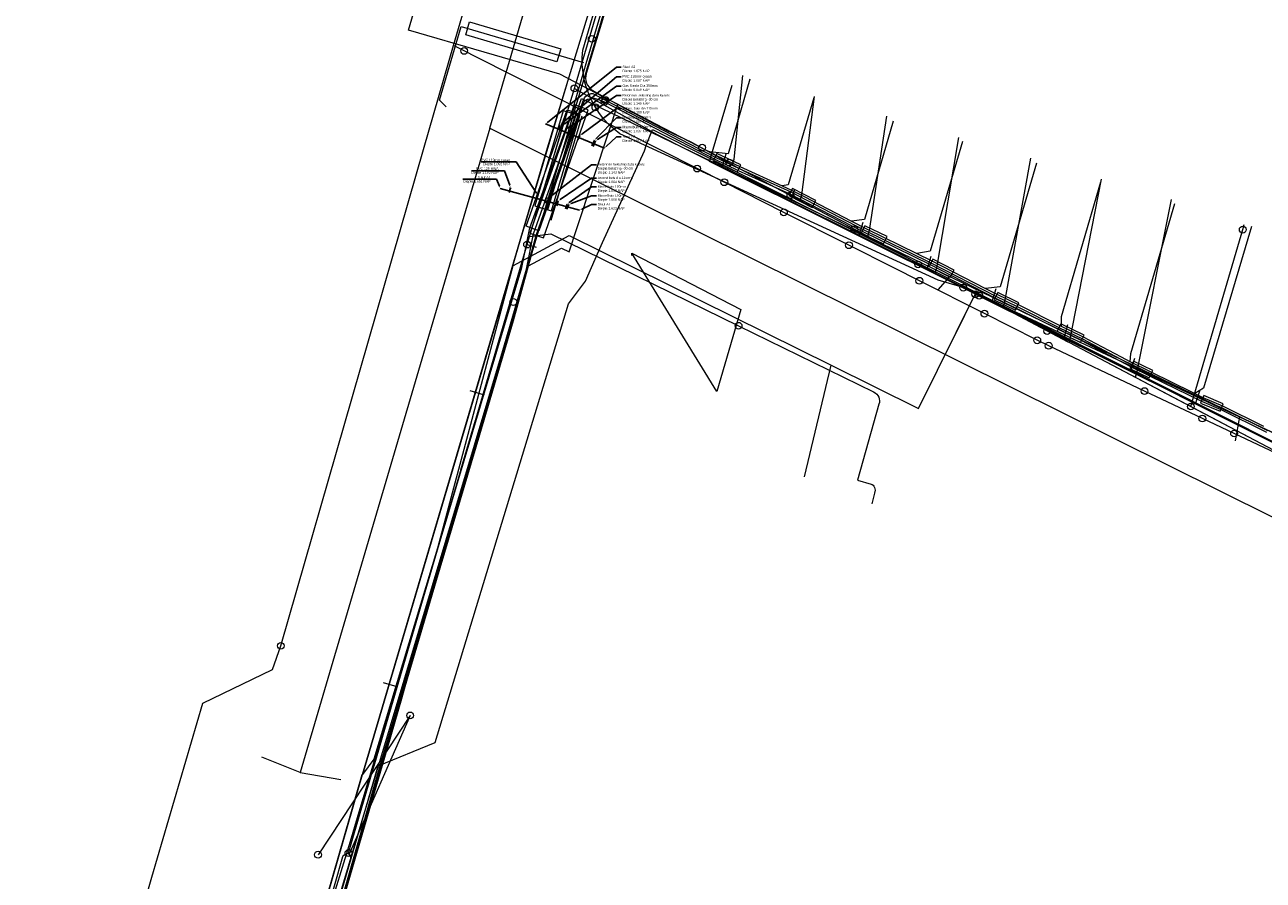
# Model space of a CAD drawing. Header units: metres. Extents: x 136717 to 137105, y 452657 to 453124.
# Tile 3 of 27: x 136790 to 136881, y 452745 to 452808. Entities that reach past the tile are written whole.
import ezdxf
from ezdxf import colors
from ezdxf.entities.mleader import LeaderData, LeaderLine
from ezdxf.math import Vec2, Vec3

# ---------------------------------------------------------------- set-up
doc = ezdxf.new("R2010")
doc.units = ezdxf.units.M
doc.header["$MEASUREMENT"] = 0
doc.linetypes.add('Dash Dot Dot', pattern=[1.25, 0.5, -0.25, 0, -0.25, 0, -0.25])
for name, color, linetype, lineweight in [('DATA_KL1011_DUCT', 7, 'Continuous', 0), ('DATA_KL1011_KABELBED', 7, 'Continuous', 0), ('DATA_KL1011_KAST', 7, 'Continuous', 0), ('DATA_KL1011_MANTELBUIS', 7, 'Continuous', 0), ('DATA_KL1011_TELECOMMUNICATIEKAB', 7, 'Continuous', 0), ('DATA_KL1049_OVERIG', 7, 'Continuous', 0), ('DATA_KL1049_TELECOMMUNICATIEKAB', 7, 'Continuous', 0), ('DATA_KL1051_GTWP', 7, 'Continuous', 0), ('DATA_KL1051_KABELBED', 7, 'Continuous', 0), ('DATA_KL1051_MANTELBUIS', 7, 'Continuous', 0), ('DATA_KL1081_TELECOMMUNICATIEKAB', 7, 'Continuous', 0), ('GAS-LD_KL1081_AFSLUITER', 7, 'Continuous', 0), ('GAS-LD_KL1081_AFTAKZADEL', 7, 'Continuous', 0), ('GAS-LD_KL1081_MANTELBUIS', 7, 'Continuous', 0), ('GAS-LD_KL1081_OLIEGASCHEMIPIJP', 7, 'Continuous', 0), ('GAS-LD_KL1081_TSTUK', 7, 'Continuous', 0), ('LS_KL1081_ELEKTRICITEITSKABEL', 7, 'Continuous', 0), ('LS_KL1081_KBINSTALLATIE', 7, 'Continuous', 0), ('LS_KL1081_KBMEETPUNT', 7, 'Continuous', 0), ('LS_KL1081_MANTELBUIS', 7, 'Continuous', 0), ('LS_KL1081_MOF', 7, 'Continuous', 0), ('MS_KL1081_MANTELBUIS', 7, 'Continuous', 0), ('MS_KL1081_MOF', 7, 'Continuous', 0), ('OVERIG_GM0344_MANTELBUIS', 7, 'Continuous', 0), ('OVERIG_GM0344_OVERIG', 7, 'Continuous', 0), ('RIOOL-VV_GM0344_RIOOLLEIDING', 7, 'Continuous', 0), ('WATER_KL1048_AFSLUITER', 7, 'Continuous', 0), ('WATER_KL1048_EXTRADETAILINFO', 7, 'Continuous', 0), ('WATER_KL1048_PUNTVANLEVERING', 7, 'Continuous', 0), ('WATER_KL1048_WATERLEIDING', 7, 'Continuous', 0)]:
    doc.layers.add(name, color=color, linetype=linetype, lineweight=lineweight)
doc.layers.add('pntelev', color=2, linetype='Continuous')
doc.layers.add('pntno', color=3, linetype='Continuous')

# ---------------------------------------------------------------- blocks, each defined once
blk = doc.blocks.new('LI_21O060533_1')
at = {"layer": 'DATA_KL1011_DUCT', "color": 3, "linetype": 'Continuous', "flags": 128}
blk.add_lwpolyline([(136716.953, 452743.915), (136779.849, 452725.468), (136789.692, 452723.359), (136805.318, 452718.87), (136814.267, 452750), (136828.758, 452799.037), (136836.721, 452825.194), (136860.47, 452906.345), (136866.958, 452928.31), (136871.139, 452942.169), (136873.211, 452949.821), (136876.106, 452959.221), (136882.455, 452971.504), (136881.08, 452973.912), (136889.495, 453000), (136895.847, 453019.104), (136900.245, 453028.811), (136934.725, 453018.98), (136932.788, 453012.158), (136936.289, 453011.127)], dxfattribs=at)
at = {"layer": 'DATA_KL1011_KABELBED', "color": 3, "linetype": 'Continuous', "flags": 128}
for points in [[(136826.269, 452790.603), (136828.758, 452799.037), (136836.721, 452825.194)], [(136840.747, 452798.286), (136842.406, 452803.898)], [(136860.312, 452788.526), (136840.747, 452798.286)], [(136826.269, 452790.603), (136830.429, 452792.842), (136849.692, 452783.294)], [(136826.269, 452790.603), (136815.203, 452753.167)], [(136826.269, 452790.603), (136820.721, 452769.816), (136816.034, 452754.291), (136815.203, 452753.167)], [(136849.692, 452783.294), (136856.123, 452780.107), (136860.304, 452788.509)], [(136860.304, 452788.509), (136860.312, 452788.526)], [(136870.633, 452783.378), (136860.312, 452788.526)], [(136847.744, 452775.061), (136849.692, 452783.294)], [(136875.708, 452780.847), (136870.633, 452783.378)], [(136880.838, 452778.288), (136875.708, 452780.847)], [(136886.1, 452775.663), (136880.838, 452778.288)], [(136805.318, 452718.87), (136815.203, 452753.167)]]:
    blk.add_lwpolyline(points, dxfattribs=at)
at = {"layer": 'DATA_KL1011_KAST', "color": 3, "linetype": 'Continuous'}
blk.add_circle((136860.304, 452788.509), 0.25, dxfattribs=at)
at = {"layer": 'DATA_KL1011_MANTELBUIS', "color": 3, "linetype": 'Continuous', "flags": 128}
for points in [[(136826.81, 452792.435), (136830.274, 452804.018)], [(136856.419, 452780.701), (136859.528, 452786.949)], [(136808.278, 452729.141), (136815.175, 452753.162)]]:
    blk.add_lwpolyline(points, dxfattribs=at)
at = {"layer": 'DATA_KL1011_TELECOMMUNICATIEKAB', "color": 3, "linetype": 'Continuous', "flags": 128}
for points in [[(136717.025, 452744.161), (136751.614, 452734.141), (136751.499, 452733.745), (136751.426, 452733.49), (136754.674, 452732.542), (136783.186, 452724.192), (136805.012, 452717.804), (136805.318, 452718.87), (136815.203, 452753.167), (136826.269, 452790.603), (136828.758, 452799.037), (136836.721, 452825.194), (136839.632, 452835.131), (136841.214, 452840.533), (136843.086, 452846.924), (136843.342, 452847.798), (136844.461, 452847.47), (136847.86, 452846.475), (136848.014, 452846.992)], [(136826.269, 452790.603), (136828.758, 452799.037), (136836.721, 452825.194)], [(136860.304, 452788.509), (136860.312, 452788.526), (136840.747, 452798.286), (136842.406, 452803.898)], [(136860.304, 452788.509), (136860.312, 452788.526), (136840.747, 452798.286), (136842.406, 452803.898)], [(136860.304, 452788.509), (136860.312, 452788.526), (136840.747, 452798.286), (136842.406, 452803.898)], [(136860.304, 452788.509), (136860.312, 452788.526), (136840.747, 452798.286), (136842.406, 452803.898)], [(136860.304, 452788.509), (136860.312, 452788.526), (136840.747, 452798.286), (136842.406, 452803.898)], [(136860.304, 452788.509), (136860.312, 452788.526), (136840.747, 452798.286), (136842.406, 452803.898)], [(136860.304, 452788.509), (136860.312, 452788.526), (136840.747, 452798.286), (136842.406, 452803.898)], [(136860.304, 452788.509), (136860.312, 452788.526), (136840.747, 452798.286), (136842.406, 452803.898)], [(136905.179, 452798.875), (136893.843, 452802.203), (136893.005, 452799.332), (136892.468, 452797.489), (136891.717, 452794.916), (136891.152, 452792.979), (136891.08, 452792.731), (136890.646, 452791.245), (136886.1, 452775.663), (136880.838, 452778.288), (136875.708, 452780.847), (136870.633, 452783.378), (136860.312, 452788.526), (136860.304, 452788.509)], [(136860.304, 452788.509), (136860.312, 452788.526), (136870.633, 452783.378), (136875.708, 452780.847), (136880.838, 452778.288), (136886.1, 452775.663), (136890.646, 452791.245), (136891.08, 452792.731), (136891.152, 452792.979), (136891.717, 452794.916), (136892.468, 452797.489), (136893.005, 452799.332), (136892.256, 452799.552), (136888.112, 452800.77), (136887.972, 452800.29)], [(136717.025, 452744.161), (136751.614, 452734.141), (136751.499, 452733.745), (136751.426, 452733.49), (136754.674, 452732.542), (136783.186, 452724.192), (136805.012, 452717.804), (136805.318, 452718.87), (136815.203, 452753.167), (136826.269, 452790.603), (136830.429, 452792.842), (136849.692, 452783.294), (136856.123, 452780.107), (136860.304, 452788.509), (136860.312, 452788.526), (136870.633, 452783.378), (136875.708, 452780.847), (136880.838, 452778.288), (136886.1, 452775.663), (136890.646, 452791.245), (136891.08, 452792.731), (136891.152, 452792.979), (136890.068, 452793.295)], [(136890.068, 452793.295), (136891.152, 452792.979), (136891.08, 452792.731), (136890.646, 452791.245), (136886.1, 452775.663), (136880.838, 452778.288), (136875.708, 452780.847), (136870.633, 452783.378), (136860.312, 452788.526), (136860.304, 452788.509)], [(136826.269, 452790.603), (136815.203, 452753.167)], [(136847.744, 452775.061), (136849.692, 452783.294), (136856.123, 452780.107), (136860.304, 452788.509)], [(136860.304, 452788.509), (136860.312, 452788.526), (136870.633, 452783.378), (136875.708, 452780.847), (136880.838, 452778.288), (136886.1, 452775.663), (136910.213, 452763.598), (136910.892, 452763.258), (136915.879, 452760.757), (136920.873, 452758.253), (136923.096, 452757.138), (136923.545, 452758.032)], [(136805.318, 452718.87), (136815.203, 452753.167)]]:
    blk.add_lwpolyline(points, dxfattribs=at)
at = {"layer": 'DATA_KL1049_OVERIG', "color": 3, "linetype": 'Continuous'}
for centre in [(136840.2, 452799.3), (136842.2, 452798.2), (136846.7, 452795.8), (136851.4, 452793.3), (136879.987, 452793.266), (136856.1, 452790.7), (136860.6, 452788.4), (136865.6, 452785.8), (136876.167, 452780.246)]:
    blk.add_circle(centre, 0.25, dxfattribs=at)
at = {"layer": 'DATA_KL1049_TELECOMMUNICATIEKAB', "color": 3, "linetype": 'Continuous', "flags": 128}
for points in [[(136833.994, 452802.473), (136829.736, 452804.717), (136818.598, 452807.96), (136827.538, 452838.378), (136831.942, 452853.362), (136835.788, 452866.451)], [(136842.432, 452798.026), (136842.558, 452798.453), (136843.201, 452804.622)], [(136809.849, 452730.503), (136816.202, 452752.716), (136816.618, 452754.128), (136827.419, 452790.591), (136829.854, 452791.907), (136830.416, 452791.628), (136830.977, 452793.341), (136833.356, 452800.548), (136833.994, 452802.473), (136837.563, 452800.591), (136839.431, 452799.711), (136842.432, 452798.026), (136852.391, 452792.777), (136854.602, 452791.618), (136857.341, 452790.056), (136859.845, 452788.769), (136862.356, 452787.527), (136867.125, 452785.009), (136867.244, 452784.949), (136882.234, 452777.048)], [(136720.284, 452755.291), (136739.625, 452749.62), (136798.139, 452732.483), (136798.468, 452733.716), (136800.221, 452733.201), (136808.205, 452730.945), (136809.849, 452730.503), (136816.202, 452752.716), (136816.618, 452754.128), (136827.419, 452790.591), (136829.854, 452791.907), (136830.416, 452791.628), (136830.977, 452793.341), (136833.356, 452800.548), (136833.994, 452802.473)], [(136833.994, 452802.473), (136837.563, 452800.591), (136839.431, 452799.711), (136842.432, 452798.026), (136852.391, 452792.777), (136854.602, 452791.618), (136857.341, 452790.056), (136859.845, 452788.769), (136860.62, 452788.386)], [(136847.411, 452795.402), (136847.537, 452795.83), (136848.472, 452803.07)], [(136852.391, 452792.777), (136852.517, 452793.205), (136853.797, 452801.617)], [(136717.161, 452744.626), (136737.74, 452738.72), (136792.09, 452722.62), (136805.84, 452718.23), (136806.02, 452719.22), (136809.08, 452728.8), (136816.36, 452753.79), (136820.55, 452755.52), (136830.38, 452787.81), (136831.61, 452789.46), (136832.78, 452792.1), (136832.86, 452792.31), (136835.95, 452799.06), (136836.12, 452799.52), (136836.56, 452800.64), (136895.04, 452771.21), (136895.14, 452771.17), (136939.76, 452748.75), (136954.98, 452741.18), (136956.59, 452740.85), (136959.48, 452740.86), (136961.36, 452745.64)], [(136857.341, 452790.056), (136857.495, 452790.581), (136859.089, 452800.053)], [(136862.356, 452787.527), (136862.478, 452787.955), (136864.391, 452798.523)], [(136867.244, 452784.949), (136869.591, 452796.986)], [(136872.091, 452782.393), (136872.217, 452782.822), (136874.751, 452795.489)], [(136876.167, 452780.246), (136879.987, 452793.266), (136880.099, 452793.648)], [(136860.62, 452788.386), (136862.356, 452787.527)], [(136862.356, 452787.527), (136867.244, 452784.949), (136876.167, 452780.246)], [(136876.167, 452780.246), (136882.234, 452777.048), (136882.69, 452776.814), (136884.467, 452775.963), (136894.714, 452771.089), (136901.647, 452769.142), (136903.19, 452768.714)]]:
    blk.add_lwpolyline(points, dxfattribs=at)
at = {"layer": 'DATA_KL1051_GTWP', "color": 3, "linetype": 'Continuous'}
for centre in [(136832.348, 452802.271), (136832.348, 452802.271), (136859.424, 452788.993), (136859.424, 452788.993)]:
    blk.add_circle(centre, 0.25, dxfattribs=at)
at = {"layer": 'DATA_KL1051_KABELBED', "color": 3, "linetype": 'Continuous', "flags": 128}
for points in [[(136832.348, 452802.271), (136832.082, 452802.751), (136831.857, 452803.252), (136831.673, 452803.769), (136831.533, 452804.3), (136831.437, 452804.841), (136831.386, 452805.387), (136831.38, 452805.936), (136831.419, 452806.484), (136844.039, 452849.555)], [(136859.424, 452788.993), (136857.584, 452789.556), (136834.158, 452800.321), (136833.736, 452800.65), (136833.341, 452801.012), (136832.977, 452801.405), (136832.645, 452801.825), (136832.348, 452802.271)], [(136882.489, 452778.177), (136859.424, 452788.993)]]:
    blk.add_lwpolyline(points, dxfattribs=at)
at = {"layer": 'DATA_KL1051_MANTELBUIS', "color": 3, "linetype": 'Continuous', "flags": 128}
blk.add_lwpolyline([(136831.354, 452801.616), (136829.065, 452793.949)], dxfattribs=at)
at = {"layer": 'DATA_KL1081_TELECOMMUNICATIEKAB', "color": 3, "linetype": 'Continuous', "flags": 128}
blk.add_lwpolyline([(136833.782, 452811.989), (136809.986, 452732.449), (136809.765, 452731.679), (136809.688, 452731.275), (136809.675, 452730.864), (136809.726, 452730.455), (136809.841, 452730.059), (136810.016, 452729.687), (136810.259, 452729.332), (136810.556, 452729.022), (136810.901, 452728.764), (136811.282, 452728.566), (136811.691, 452728.433), (136825.951, 452724.593), (136836.728, 452721.309)], dxfattribs=at)
at = {"layer": 'GAS-LD_KL1081_AFSLUITER', "color": 41, "linetype": 'Continuous'}
blk.add_circle((136842.882, 452786.189), 0.25, dxfattribs=at)
at = {"layer": 'GAS-LD_KL1081_AFTAKZADEL', "color": 41, "linetype": 'Continuous'}
blk.add_circle((136827.321, 452792.165), 0.25, dxfattribs=at)
at = {"layer": 'GAS-LD_KL1081_MANTELBUIS', "color": 41, "linetype": 'Continuous', "flags": 128}
for points in [[(136827.668, 452793.33), (136830.457, 452802.516)], [(136825.213, 452784.984), (136826.509, 452789.398)], [(136822.453, 452775.58), (136823.523, 452779.227)], [(136819.158, 452764.353), (136820.284, 452768.191)], [(136816.06, 452753.798), (136817.074, 452757.253)]]:
    blk.add_lwpolyline(points, dxfattribs=at)
at = {"layer": 'GAS-LD_KL1081_OLIEGASCHEMIPIJP', "color": 41, "linetype": 'Continuous', "flags": 128}
for points in [[(136830.806, 452803.665), (136839.263, 452832.339)], [(136827.321, 452792.165), (136827.494, 452792.756), (136830.806, 452803.665)], [(136830.806, 452803.665), (136836.883, 452800.26), (136839.078, 452799.166), (136841.669, 452797.875), (136846.725, 452795.354), (136851.753, 452792.848), (136856.772, 452790.347), (136861.545, 452787.966), (136866.836, 452785.309), (136871.747, 452782.841), (136876.515, 452780.445), (136881.661, 452777.859), (136885.641, 452775.927)], [(136841.669, 452797.875), (136841.973, 452798.841)], [(136846.725, 452795.354), (136847.024, 452796.254)], [(136851.753, 452792.848), (136852.043, 452793.821)], [(136827.494, 452792.756), (136829.073, 452792.958), (136842.882, 452786.189)], [(136814.37, 452748.041), (136827.321, 452792.165)], [(136827.321, 452792.165), (136827.993, 452791.967)], [(136856.772, 452790.347), (136857.061, 452791.32)], [(136861.545, 452787.966), (136861.833, 452788.94)], [(136842.882, 452786.189), (136852.825, 452781.315), (136852.944, 452781.244), (136853.048, 452781.154), (136853.134, 452781.048), (136853.199, 452780.93), (136853.241, 452780.803), (136853.257, 452780.673), (136853.248, 452780.543), (136853.214, 452780.418), (136851.637, 452774.828)], [(136866.836, 452785.309), (136867.124, 452786.284)], [(136871.747, 452782.841), (136872.04, 452783.813)], [(136876.515, 452780.445), (136876.838, 452781.402)], [(136851.637, 452774.828), (136852.631, 452774.533), (136852.711, 452774.5), (136852.783, 452774.446), (136852.842, 452774.374), (136852.886, 452774.286), (136852.925, 452774.079), (136852.893, 452773.857), (136852.688, 452773.084)], [(136814.173, 452747.369), (136814.37, 452748.041)], [(136812.54, 452742.804), (136813.771, 452747.117), (136813.847, 452747.224), (136813.948, 452747.281), (136814.173, 452747.369)], [(136813.112, 452742.625), (136814.208, 452746.459), (136814.359, 452746.946), (136814.359, 452747.022), (136814.328, 452747.154), (136814.23, 452747.302), (136814.173, 452747.369)]]:
    blk.add_lwpolyline(points, dxfattribs=at)
at = {"layer": 'GAS-LD_KL1081_TSTUK', "color": 41, "linetype": 'Continuous'}
for centre in [(136830.806, 452803.665), (136814.173, 452747.369)]:
    blk.add_circle(centre, 0.25, dxfattribs=at)
at = {"layer": 'LS_KL1081_ELEKTRICITEITSKABEL', "color": 14, "linetype": 'Continuous', "flags": 128}
for points in [[(136835.234, 452816.487), (136831.673, 452804.764), (136831.633, 452804.587), (136831.623, 452804.407), (136831.644, 452804.227), (136831.695, 452804.053), (136831.775, 452803.89), (136831.881, 452803.744), (136832.01, 452803.617), (136832.159, 452803.514), (136833.152, 452802.934), (136840.443, 452799.149), (136840.763, 452798.983), (136841.221, 452798.745), (136842.283, 452798.236), (136842.984, 452797.901), (136846.1, 452796.483), (136846.786, 452796.171), (136847.716, 452795.692), (136851.184, 452793.895), (136852.303, 452793.321), (136855.993, 452791.509), (136857.049, 452790.987), (136861.052, 452788.932), (136861.261, 452788.825), (136861.889, 452788.503), (136863.451, 452787.751), (136866.625, 452786.152), (136867.181, 452785.885), (136868.251, 452785.371), (136871.038, 452783.891), (136871.674, 452783.553), (136876.258, 452781.307), (136876.464, 452781.206), (136877.06, 452780.912), (136878.489, 452780.306), (136881.516, 452778.794)], [(136843.714, 452804.352), (136842.125, 452798.842), (136840.772, 452799.001), (136840.763, 452798.983)], [(136838.146, 452720.455), (136837.423, 452720.81), (136836.668, 452721.092), (136820.336, 452725.875), (136819.128, 452726.228), (136809.483, 452729.051), (136815.451, 452750), (136820.598, 452767.473), (136826.278, 452786.587), (136827.98, 452792.845), (136831.456, 452802.735), (136831.491, 452802.852), (136831.546, 452802.96), (136831.62, 452803.057), (136831.71, 452803.139), (136831.814, 452803.204), (136831.927, 452803.249), (136832.046, 452803.274), (136832.168, 452803.276), (136833.083, 452802.801)], [(136838.161, 452720.504), (136837.443, 452720.856), (136836.683, 452721.14), (136809.544, 452729.085), (136815.503, 452750), (136820.646, 452767.459), (136823.835, 452778.191), (136826.324, 452786.565), (136828.028, 452792.83), (136831.533, 452802.732), (136831.757, 452802.858), (136832.005, 452802.927), (136832.262, 452802.934), (136832.513, 452802.879), (136833.014, 452802.668)], [(136833.014, 452802.668), (136841.087, 452798.476), (136842.857, 452797.629), (136846.655, 452795.901), (136851.979, 452793.145), (136856.977, 452790.688), (136861.755, 452788.234), (136863.319, 452787.482), (136866.394, 452785.929), (136868.115, 452785.103), (136871.739, 452783.179), (136873.176, 452782.49), (136876.947, 452780.633), (136878.382, 452780.025), (136881.743, 452778.345)], [(136833.083, 452802.801), (136841.154, 452798.61), (136842.921, 452797.765), (136846.721, 452796.036), (136852.046, 452793.279), (136857.044, 452790.822), (136861.822, 452788.369), (136863.385, 452787.617), (136866.461, 452786.064), (136868.183, 452785.237), (136871.806, 452783.313), (136873.241, 452782.625), (136877.003, 452780.772), (136878.436, 452780.176), (136881.814, 452778.478)], [(136848.418, 452802.975), (136846.538, 452796.556), (136846.1, 452796.483)], [(136854.26, 452801.259), (136852.153, 452794.004), (136851.184, 452793.895)], [(136859.367, 452799.757), (136856.982, 452791.681), (136855.993, 452791.509)], [(136864.821, 452798.153), (136862.132, 452789.056), (136861.052, 452788.932)], [(136869.521, 452796.771), (136866.62, 452786.847), (136866.625, 452786.152)], [(136874.977, 452795.161), (136871.735, 452784.115), (136871.674, 452783.553)], [(136880.628, 452793.49), (136877.101, 452781.597), (136876.464, 452781.206)], [(136818.719, 452757.505), (136811.938, 452747.25)], [(136818.719, 452757.505), (136814.23, 452747.302)]]:
    blk.add_lwpolyline(points, dxfattribs=at)
at = {"layer": 'LS_KL1081_KBINSTALLATIE', "color": 14, "linetype": 'Continuous'}
blk.add_circle((136811.938, 452747.25), 0.25, dxfattribs=at)
at = {"layer": 'LS_KL1081_KBMEETPUNT', "color": 14, "linetype": 'Continuous'}
blk.add_circle((136818.719, 452757.505), 0.25, dxfattribs=at)
at = {"layer": 'LS_KL1081_MANTELBUIS', "color": 14, "linetype": 'Continuous', "flags": 128}
for points in [[(136830.836, 452802.444), (136827.533, 452793.006), (136828.523, 452792.654), (136831.826, 452802.092), (136830.836, 452802.444)], [(136827.894, 452795.007), (136828.852, 452794.721), (136830.941, 452801.735), (136829.983, 452802.021), (136827.894, 452795.007)], [(136830.255, 452801.941), (136828.157, 452794.929), (136829.115, 452794.643), (136831.213, 452801.655), (136830.255, 452801.941)], [(136843.05, 452798.036), (136841.283, 452798.881), (136841.025, 452798.339), (136842.792, 452797.494), (136843.05, 452798.036)], [(136846.583, 452795.769), (136848.303, 452794.882), (136848.579, 452795.416), (136846.859, 452796.303), (136846.583, 452795.769)], [(136851.915, 452793.009), (136853.546, 452792.217), (136853.808, 452792.757), (136852.177, 452793.549), (136851.915, 452793.009)], [(136858.742, 452790.288), (136857.181, 452791.089), (136856.907, 452790.555), (136858.468, 452789.754), (136858.742, 452790.288)], [(136863.515, 452787.887), (136861.952, 452788.639), (136861.692, 452788.099), (136863.255, 452787.347), (136863.515, 452787.887)], [(136868.313, 452785.507), (136866.588, 452786.336), (136866.328, 452785.796), (136868.053, 452784.967), (136868.313, 452785.507)], [(136873.371, 452782.896), (136871.936, 452783.584), (136871.676, 452783.042), (136873.111, 452782.354), (136873.371, 452782.896)], [(136878.551, 452780.453), (136877.118, 452781.049), (136876.888, 452780.495), (136878.321, 452779.899), (136878.551, 452780.453)]]:
    blk.add_lwpolyline(points, dxfattribs=at)
at = {"layer": 'LS_KL1081_MOF', "color": 14, "linetype": 'Continuous'}
for centre in [(136833.014, 452802.668), (136833.083, 452802.801)]:
    blk.add_circle(centre, 0.25, dxfattribs=at)
at = {"layer": 'MS_KL1081_MANTELBUIS', "color": 12, "linetype": 'Continuous', "flags": 128}
for points in [[(136830.836, 452802.444), (136827.533, 452793.006), (136828.523, 452792.654), (136831.826, 452802.092), (136830.836, 452802.444)], [(136827.894, 452795.007), (136828.852, 452794.721), (136830.941, 452801.735), (136829.983, 452802.021), (136827.894, 452795.007)], [(136830.255, 452801.941), (136828.157, 452794.929), (136829.115, 452794.643), (136831.213, 452801.655), (136830.255, 452801.941)]]:
    blk.add_lwpolyline(points, dxfattribs=at)
at = {"layer": 'MS_KL1081_MOF', "color": 12, "linetype": 'Continuous'}
for centre in [(136832.08, 452807.308), (136826.308, 452787.933)]:
    blk.add_circle(centre, 0.25, dxfattribs=at)
at = {"layer": 'OVERIG_GM0344_MANTELBUIS', "color": 111, "linetype": 'Continuous', "flags": 128}
for points in [[(136822.811, 452807.607), (136823.095, 452808.566), (136829.797, 452806.581), (136829.513, 452805.622), (136822.811, 452807.607)], [(136828.185, 452793.177), (136827.242, 452793.51), (136830.27, 452802.093), (136831.213, 452801.76), (136828.185, 452793.177)]]:
    blk.add_lwpolyline(points, dxfattribs=at)
at = {"layer": 'OVERIG_GM0344_OVERIG', "color": 111, "linetype": 'Continuous', "flags": 128}
for points in [[(136819.328, 452724.501), (136819.215, 452724.118), (136814.803, 452725.417), (136815.31, 452727.139), (136809.945, 452728.719), (136808.991, 452729), (136810.56, 452734.454), (136812.644, 452742.741), (136814.316, 452748.252), (136814.84, 452750), (136826.945, 452790.472), (136827.531, 452793.394), (136830.629, 452801.966), (136831.674, 452805.501), (136834.473, 452815.002), (136838.367, 452828.215)], [(136821.366, 452802.312), (136820.873, 452802.807), (136822.47, 452808.229), (136831.472, 452805.568)], [(136819.164, 452724.549), (136819.113, 452724.376), (136815.136, 452725.547), (136815.713, 452727.432), (136811.746, 452728.623), (136809.614, 452729.543), (136811.06, 452734.52), (136813.592, 452743.24), (136817.061, 452755.184), (136818.1, 452758.762), (136818.307, 452759.467), (136822.546, 452774.064), (136827.279, 452790.366), (136827.782, 452792.964), (136831.333, 452802.906), (136885.111, 452776.907), (136887.672, 452775.477), (136894.407, 452772.071), (136958.884, 452739.815), (136959.878, 452739.663), (136959.882, 452739.663)], [(136835.021, 452791.522), (136843.063, 452787.394), (136841.282, 452781.347), (136835.021, 452791.522), (136835.022, 452791.355), (136835.018, 452791.523), (136835.021, 452791.522)], [(136858.419, 452789.811), (136857.577, 452788.854)], [(136823.111, 452781.412), (136824.157, 452781.102)], [(136879.758, 452779.485), (136879.431, 452777.712)], [(136816.721, 452759.932), (136817.728, 452759.64)]]:
    blk.add_lwpolyline(points, dxfattribs=at)
at = {"layer": 'RIOOL-VV_GM0344_RIOOLLEIDING', "color": 211, "linetype": 'Continuous', "flags": 128}
for points in [[(136824.586, 452800.724), (136836.961, 452842.997)], [(136824.586, 452800.724), (136810.629, 452753.297)], [(136824.586, 452800.724), (136859.051, 452783.595)], [(136859.051, 452783.595), (136893.75, 452766.352)], [(136810.629, 452753.297), (136807.797, 452754.422)], [(136810.629, 452753.297), (136813.626, 452752.79)]]:
    blk.add_lwpolyline(points, dxfattribs=at)
at = {"layer": 'WATER_KL1048_AFSLUITER', "color": 5, "linetype": 'Continuous'}
for centre in [(136822.689, 452806.424), (136809.197, 452762.628)]:
    blk.add_circle(centre, 0.25, dxfattribs=at)
at = {"layer": 'WATER_KL1048_EXTRADETAILINFO', "color": 5, "linetype": 'Continuous', "flags": 128}
blk.add_lwpolyline([(136795.702, 452732.059), (136798.717, 452742.199), (136799.713, 452745.608), (136803.454, 452758.404), (136808.594, 452760.893), (136809.197, 452762.628)], dxfattribs=at)
at = {"layer": 'WATER_KL1048_PUNTVANLEVERING', "color": 5, "linetype": 'Continuous'}
for centre in [(136839.838, 452797.761), (136841.834, 452796.753), (136846.22, 452794.537), (136851.009, 452792.118), (136856.191, 452789.501), (136860.98, 452787.082), (136864.864, 452785.12), (136865.707, 452784.721), (136872.756, 452781.38), (136877.015, 452779.362), (136879.351, 452778.255)]:
    blk.add_circle(centre, 0.25, dxfattribs=at)
at = {"layer": 'WATER_KL1048_WATERLEIDING', "color": 5, "linetype": 'Continuous', "flags": 128}
for points in [[(136821.915, 452806.815), (136823.131, 452811.02)], [(136809.197, 452762.628), (136819.751, 452799.333), (136821.915, 452806.815)], [(136822.689, 452806.424), (136821.915, 452806.815)], [(136885.945, 452775.13), (136879.351, 452778.255), (136877.015, 452779.362), (136872.756, 452781.38), (136865.707, 452784.721), (136864.864, 452785.12), (136860.98, 452787.082), (136856.191, 452789.501), (136854.318, 452790.447), (136851.009, 452792.118), (136846.22, 452794.537), (136841.834, 452796.753), (136839.838, 452797.761), (136823.607, 452805.96), (136822.689, 452806.424)], [(136795.702, 452732.059), (136798.717, 452742.199), (136799.713, 452745.608), (136803.454, 452758.404), (136808.594, 452760.893), (136809.197, 452762.628)]]:
    blk.add_lwpolyline(points, dxfattribs=at)

msp = doc.modelspace()

# ---------------------------------------------------------------- linework, layer by layer
at = {"color": 3}
for p, q in [((136833.013, 452799.261, 1.617), (136828.681, 452801.043, 1.675)), ((136831.182, 452794.691, 1.623), (136825.348, 452796.299, 1.651))]:
    msp.add_line(p, q, dxfattribs=at)
at = {"color": 4}
for p, q in [((136829.634, 452800.591, 1.057), (136829.738, 452800.967, 1.048)), ((136827.999, 452795.44, 1.092), (136828.114, 452795.806, 1.1))]:
    msp.add_line(p, q, dxfattribs=at)
at = {"color": 2}
msp.add_line((136829.788, 452800.549, 0.959), (136829.896, 452800.933, 0.953), dxfattribs=at)
at = {"color": 251, "true_color": 0x636466}
for p, q in [((136831.195, 452800.188, 1.1), (136831.056, 452799.869, 1.099)), ((136826.1, 452796.369, 1.192), (136826.002, 452796.008, 1.207)), ((136826.092, 452796.324, 1.191), (136826.062, 452796.204, 1.221)), ((136829.509, 452795.025, 1.064), (136829.606, 452795.381, 1.071))]:
    msp.add_line(p, q, dxfattribs=at)
at = {"color": 146, "true_color": 0x105689}
for p, q in [((136832.278, 452799.85, 1.057), (136832.076, 452799.43, 1.037)), ((136832.189, 452799.395, 1.037), (136832.352, 452799.797, 1.049)), ((136830.278, 452795.151, 1.037), (136830.152, 452794.793, 0.99)), ((136830.252, 452794.77, 1.006), (136830.401, 452795.115, 1.023))]:
    msp.add_line(p, q, dxfattribs=at)
at = {"linetype": 'Dash Dot Dot'}
msp.add_line((136829.017, 452795.539, 1.152), (136828.923, 452795.183, 1.143), dxfattribs=at)
msp.add_polyline3d([(136830.395, 452800.323, 1.169), (136830.116, 452800.432, 1.149), (136830.263, 452800.825, 1.142), (136830.56, 452800.742, 1.158), (136830.397, 452800.329, 1.168)], close=True)
msp.add_polyline3d([(136828.923, 452795.183, 1.143), (136828.625, 452795.262, 1.134), (136828.724, 452795.611, 1.144), (136829.017, 452795.539, 1.152)])

# ---------------------------------------------------------------- block references
at = {"linetype": 'Continuous'}
msp.add_blockref('LI_21O060533_1', (0, 0), dxfattribs=at)

# ---------------------------------------------------------------- texts
at = {"layer": 'pntelev', "color": 9, "true_color": 0xc7c8ca}
msp.add_text('1.191 NAP', height=0.01, dxfattribs=at).set_placement((136826.087, 452796.246, 1.191))
at = {"layer": 'pntno', "color": 9, "true_color": 0xc7c8ca}
msp.add_text('schuifmof 125 HWA', height=0.01, dxfattribs=at).set_placement((136826.087, 452796.262, 1.191))

# ---------------------------------------------------------------- leaders
at = {"linetype": 'Continuous'}
ml = msp.add_multileader_mtext('Standard', dxfattribs=at)
ml.set_content('Sleuf A2 \\PDiepte 1.675 NAP', color=256)
ml.set_leader_properties()
ml.build(insert=Vec2(0, 0))
ml.multileader.update_dxf_attribs({"text_right_attachment_type": 6, "dogleg_length": 0.36, "arrow_head_size": 0.18})
ctx = ml.context
ctx.base_point, ctx.char_height, ctx.arrow_head_size, ctx.landing_gap_size, ctx.plane_origin = Vec3(136834.256, 452805.217, 1.675), 0.18, 0.18, 0.09, Vec3(136828.681, 452801.043, 1.675)
ctx.right_attachment = 6
notes = []
notes.append((ctx, [(0, (1, 1, 0), (136833.896, 452805.217, 1.675), (1, 0), 0.36, [(0, [(136828.681, 452801.043, 1.675)], 0, [])])]))
ctx.mtext.insert, ctx.mtext.flow_direction = Vec3(136834.346, 452805.337, 1.675), 5
ml = msp.add_multileader_mtext('Standard', dxfattribs=at)
ml.set_content('PVC 110mm cyaan\\PDiepte 1.057 NAP', color=256)
ml.set_leader_properties()
ml.build(insert=Vec2(0, 0))
ml.multileader.update_dxf_attribs({"text_right_attachment_type": 6, "dogleg_length": 0.36, "arrow_head_size": 0.18})
ctx = ml.context
ctx.base_point, ctx.char_height, ctx.arrow_head_size, ctx.landing_gap_size, ctx.plane_origin = Vec3(136834.256, 452804.516, 1.048), 0.18, 0.18, 0.09, Vec3(136829.738, 452800.967, 1.048)
ctx.right_attachment = 6
notes.append((ctx, [(0, (1, 1, 0), (136833.896, 452804.516, 1.048), (1, 0), 0.36, [(0, [(136829.738, 452800.967, 1.048)], 0, [])])]))
ctx.mtext.insert, ctx.mtext.flow_direction = Vec3(136834.346, 452804.636, 1.048), 5
ml = msp.add_multileader_mtext('Standard', dxfattribs=at)
ml.set_content('Gas Stedin Dia 350mm\\PDiepte 0.959 NAP', color=256)
ml.set_leader_properties()
ml.build(insert=Vec2(0, 0))
ml.multileader.update_dxf_attribs({"text_right_attachment_type": 6, "dogleg_length": 0.36, "arrow_head_size": 0.18})
ctx = ml.context
ctx.base_point, ctx.char_height, ctx.arrow_head_size, ctx.landing_gap_size, ctx.plane_origin = Vec3(136834.256, 452803.833, 0.953), 0.18, 0.18, 0.09, Vec3(136829.896, 452800.933, 0.953)
ctx.right_attachment = 6
notes.append((ctx, [(0, (1, 1, 0), (136833.896, 452803.833, 0.953), (1, 0), 0.36, [(0, [(136829.896, 452800.933, 0.953)], 0, [])])]))
ctx.mtext.insert, ctx.mtext.flow_direction = Vec3(136834.346, 452803.953, 0.953), 5
ml = msp.add_multileader_mtext('Standard', dxfattribs=at)
ml.set_content('Betonnen bekisting data kabels\\PDiepte bekisting -30 cm \\PDiepte 1.149 NAP', color=256)
ml.set_leader_properties()
ml.build(insert=Vec2(0, 0))
ml.multileader.update_dxf_attribs({"text_right_attachment_type": 6, "dogleg_length": 0.36, "arrow_head_size": 0.18})
ctx = ml.context
ctx.base_point, ctx.char_height, ctx.arrow_head_size, ctx.landing_gap_size, ctx.plane_origin = Vec3(136834.256, 452803.127, 1.15), 0.18, 0.18, 0.09, Vec3(136830.411, 452800.783, 1.15)
ctx.right_attachment = 6
notes.append((ctx, [(0, (1, 1, 0), (136833.896, 452803.127, 1.15), (1, 0), 0.36, [(0, [(136830.189, 452800.628, 1.15)], 0, [])])]))
ctx.mtext.insert, ctx.mtext.flow_direction = Vec3(136834.346, 452803.247, 1.15), 5
ml = msp.add_multileader_mtext('Standard', dxfattribs=at)
ml.set_content('Asbest buis dia 115mm\\PDiepte 1.100 NAP', color=256)
ml.set_leader_properties()
ml.build(insert=Vec2(0, 0))
ml.multileader.update_dxf_attribs({"text_right_attachment_type": 6, "dogleg_length": 0.36, "arrow_head_size": 0.18})
ctx = ml.context
ctx.base_point, ctx.char_height, ctx.arrow_head_size, ctx.landing_gap_size, ctx.plane_origin = Vec3(136834.256, 452802.173, 1.1), 0.18, 0.18, 0.09, Vec3(136831.195, 452800.188, 1.1)
ctx.right_attachment = 6
notes.append((ctx, [(0, (1, 1, 0), (136833.896, 452802.173, 1.1), (1, 0), 0.36, [(0, [(136831.195, 452800.188, 1.1)], 0, [])])]))
ctx.mtext.insert, ctx.mtext.flow_direction = Vec3(136834.346, 452802.293, 1.1), 5
ml = msp.add_multileader_mtext('Standard', dxfattribs=at)
ml.set_content('Mantelbuis 100mm \\PDiepte 1.057 NAP', color=256)
ml.set_leader_properties()
ml.build(insert=Vec2(0, 0))
ml.multileader.update_dxf_attribs({"text_right_attachment_type": 6, "dogleg_length": 0.36, "arrow_head_size": 0.18})
ctx = ml.context
ctx.base_point, ctx.char_height, ctx.arrow_head_size, ctx.landing_gap_size, ctx.plane_origin = Vec3(136834.256, 452801.498, 1.057), 0.18, 0.18, 0.09, Vec3(136832.278, 452799.85, 1.057)
ctx.right_attachment = 6
notes.append((ctx, [(0, (1, 1, 0), (136833.896, 452801.498, 1.057), (1, 0), 0.36, [(0, [(136832.278, 452799.85, 1.057)], 0, [])])]))
ctx.mtext.insert, ctx.mtext.flow_direction = Vec3(136834.346, 452801.618, 1.057), 5
ml = msp.add_multileader_mtext('Standard', dxfattribs=at)
ml.set_content('Mantelbuis 100mm\\PDiepte 1.037 NAP', color=256)
ml.set_leader_properties()
ml.build(insert=Vec2(0, 0))
ml.multileader.update_dxf_attribs({"text_right_attachment_type": 6, "dogleg_length": 0.36, "arrow_head_size": 0.18})
ctx = ml.context
ctx.base_point, ctx.char_height, ctx.arrow_head_size, ctx.landing_gap_size, ctx.plane_origin = Vec3(136834.256, 452800.79, 1.049), 0.18, 0.18, 0.09, Vec3(136832.352, 452799.797, 1.049)
ctx.right_attachment = 6
notes.append((ctx, [(0, (1, 1, 0), (136833.896, 452800.79, 1.049), (1, 0), 0.36, [(0, [(136832.352, 452799.797, 1.049)], 0, [])])]))
ctx.mtext.insert, ctx.mtext.flow_direction = Vec3(136834.346, 452800.91, 1.049), 5
ml = msp.add_multileader_mtext('Standard', dxfattribs=at)
ml.set_content('Sleuf A2\\PDiepte 1.617 NAP', color=256)
ml.set_leader_properties()
ml.build(insert=Vec2(0, 0))
ml.multileader.update_dxf_attribs({"text_right_attachment_type": 6, "dogleg_length": 0.36, "arrow_head_size": 0.18})
ctx = ml.context
ctx.base_point, ctx.char_height, ctx.arrow_head_size, ctx.landing_gap_size, ctx.plane_origin = Vec3(136834.256, 452800.084, 1.617), 0.18, 0.18, 0.09, Vec3(136833.013, 452799.261, 1.617)
ctx.right_attachment = 6
notes.append((ctx, [(0, (1, 1, 0), (136833.896, 452800.084, 1.617), (1, 0), 0.36, [(0, [(136833.013, 452799.261, 1.617)], 0, [])])]))
ctx.mtext.insert, ctx.mtext.flow_direction = Vec3(136834.346, 452800.204, 1.617), 5
ml = msp.add_multileader_mtext('Standard', dxfattribs=at)
ml.set_content('PVC 110mm cyaan\\PDiepte 1.092 NAP', color=256)
ml.set_leader_properties()
ml.build(insert=Vec2(0, 0))
ml.multileader.update_dxf_attribs({"text_right_attachment_type": 6, "dogleg_length": 0.36, "arrow_head_size": 0.18})
ctx = ml.context
ctx.base_point, ctx.char_height, ctx.arrow_head_size, ctx.landing_gap_size, ctx.plane_origin = Vec3(136823.434, 452798.367, 1.1), 0.18, 0.18, 0.09, Vec3(136828.114, 452795.806, 1.1)
ctx.right_attachment, ctx.text_align_type = 6, 2
notes.append((ctx, [(0, (1, 1, 0), (136826.524, 452798.247, 1.1), (-1, 0), 0.36, [(0, [(136828.114, 452795.806, 1.1)], 0, [])])]))
ctx.mtext.insert, ctx.mtext.alignment, ctx.mtext.flow_direction = Vec3(136826.074, 452798.487, 1.1), 3, 5
ml = msp.add_multileader_mtext('Standard', dxfattribs=at)
ml.set_content('Betonnen bekisting data kabels\\PDiepte bekisting -30 cm \\PDiepte 1.143 NAP', color=256)
ml.set_leader_properties()
ml.build(insert=Vec2(0, 0))
ml.multileader.update_dxf_attribs({"text_right_attachment_type": 6, "dogleg_length": 0.36, "arrow_head_size": 0.18})
ctx = ml.context
ctx.base_point, ctx.char_height, ctx.arrow_head_size, ctx.landing_gap_size, ctx.plane_origin = Vec3(136832.425, 452798.046, 1.148), 0.18, 0.18, 0.09, Vec3(136828.87, 452795.575, 1.148)
ctx.right_attachment = 6
notes.append((ctx, [(0, (1, 1, 0), (136832.065, 452798.046, 1.148), (1, 0), 0.36, [(0, [(136828.87, 452795.575, 1.148)], 0, [])])]))
ctx.mtext.insert, ctx.mtext.flow_direction = Vec3(136832.515, 452798.166, 1.148), 5
ml = msp.add_multileader_mtext('Standard', dxfattribs=at)
ml.set_content('Sleuf A1\\PDiepte 1.651 NAP ', color=256)
ml.set_leader_properties()
ml.build(insert=Vec2(0, 0))
ml.multileader.update_dxf_attribs({"text_right_attachment_type": 6, "dogleg_length": 0.36, "arrow_head_size": 0.18})
ctx = ml.context
ctx.base_point, ctx.char_height, ctx.arrow_head_size, ctx.landing_gap_size, ctx.plane_origin = Vec3(136822.076, 452797.088, 1.651), 0.18, 0.18, 0.09, Vec3(136825.348, 452796.299, 1.651)
ctx.right_attachment, ctx.text_align_type = 6, 2
notes.append((ctx, [(0, (1, 1, 0), (136825.076, 452796.968, 1.651), (-1, 0), 0.36, [(0, [(136825.348, 452796.299, 1.651)], 0, [])])]))
ctx.mtext.insert, ctx.mtext.alignment, ctx.mtext.flow_direction = Vec3(136824.626, 452797.208, 1.651), 3, 5
ml = msp.add_multileader_mtext('Standard', dxfattribs=at)
ml.set_content('PVC 125 HWA \\PDiepte 1.192 NAP', color=256)
ml.set_leader_properties()
ml.build(insert=Vec2(0, 0))
ml.multileader.update_dxf_attribs({"text_right_attachment_type": 6, "dogleg_length": 0.36, "arrow_head_size": 0.18})
ctx = ml.context
ctx.base_point, ctx.char_height, ctx.arrow_head_size, ctx.landing_gap_size, ctx.plane_origin = Vec3(136822.664, 452797.725, 1.192), 0.18, 0.18, 0.09, Vec3(136826.1, 452796.369, 1.192)
ctx.right_attachment, ctx.text_align_type = 6, 2
notes.append((ctx, [(0, (1, 1, 0), (136825.664, 452797.605, 1.192), (-1, 0), 0.36, [(0, [(136826.1, 452796.369, 1.192)], 0, [])])]))
ctx.mtext.insert, ctx.mtext.alignment, ctx.mtext.flow_direction = Vec3(136825.214, 452797.845, 1.192), 3, 5
ml = msp.add_multileader_mtext('Standard', dxfattribs=at)
ml.set_content('Asbest buis dia 115mm\\PDiepte 1.064 NAP', color=256)
ml.set_leader_properties()
ml.build(insert=Vec2(0, 0))
ml.multileader.update_dxf_attribs({"text_right_attachment_type": 6, "dogleg_length": 0.36, "arrow_head_size": 0.18})
ctx = ml.context
ctx.base_point, ctx.char_height, ctx.arrow_head_size, ctx.landing_gap_size, ctx.plane_origin = Vec3(136832.425, 452797.053, 1.071), 0.18, 0.18, 0.09, Vec3(136829.606, 452795.381, 1.071)
ctx.right_attachment = 6
notes.append((ctx, [(0, (1, 1, 0), (136832.065, 452797.053, 1.071), (1, 0), 0.36, [(0, [(136829.606, 452795.381, 1.071)], 0, [])])]))
ctx.mtext.insert, ctx.mtext.flow_direction = Vec3(136832.515, 452797.173, 1.071), 5
ml = msp.add_multileader_mtext('Standard', dxfattribs=at)
ml.set_content('Mantelbuis 100mm\\PDiepte 1.037 NAP', color=256)
ml.set_leader_properties()
ml.build(insert=Vec2(0, 0))
ml.multileader.update_dxf_attribs({"text_right_attachment_type": 6, "dogleg_length": 0.36, "arrow_head_size": 0.18})
ctx = ml.context
ctx.base_point, ctx.char_height, ctx.arrow_head_size, ctx.landing_gap_size, ctx.plane_origin = Vec3(136832.425, 452796.405, 1.023), 0.18, 0.18, 0.09, Vec3(136830.278, 452795.168, 1.023)
ctx.right_attachment = 6
notes.append((ctx, [(0, (1, 1, 0), (136832.065, 452796.405, 1.023), (1, 0), 0.36, [(0, [(136830.278, 452795.151, 1.023)], 0, [])])]))
ctx.mtext.insert, ctx.mtext.flow_direction = Vec3(136832.515, 452796.525, 1.023), 5
ml = msp.add_multileader_mtext('Standard', dxfattribs=at)
ml.set_content('Mantelbuis 100mm\\PDiepte 1.006 NAP', color=256)
ml.set_leader_properties()
ml.build(insert=Vec2(0, 0))
ml.multileader.update_dxf_attribs({"text_right_attachment_type": 6, "dogleg_length": 0.36, "arrow_head_size": 0.18})
ctx = ml.context
ctx.base_point, ctx.char_height, ctx.arrow_head_size, ctx.landing_gap_size, ctx.plane_origin = Vec3(136832.425, 452795.746, 1.023), 0.18, 0.18, 0.09, Vec3(136830.401, 452795.115, 1.023)
ctx.right_attachment = 6
notes.append((ctx, [(0, (1, 1, 0), (136832.065, 452795.746, 1.023), (1, 0), 0.36, [(0, [(136830.401, 452795.115, 1.023)], 0, [])])]))
ctx.mtext.insert, ctx.mtext.flow_direction = Vec3(136832.515, 452795.866, 1.023), 5
ml = msp.add_multileader_mtext('Standard', dxfattribs=at)
ml.set_content('Sleuf A1\\PDiepte 1.623 NAP', color=256)
ml.set_leader_properties()
ml.build(insert=Vec2(0, 0))
ml.multileader.update_dxf_attribs({"text_right_attachment_type": 6, "dogleg_length": 0.36, "arrow_head_size": 0.18})
ctx = ml.context
ctx.base_point, ctx.char_height, ctx.arrow_head_size, ctx.landing_gap_size, ctx.plane_origin = Vec3(136832.425, 452795.106, 1.623), 0.18, 0.18, 0.09, Vec3(136831.182, 452794.691, 1.623)
ctx.right_attachment = 6
notes.append((ctx, [(0, (1, 1, 0), (136832.065, 452795.106, 1.623), (1, 0), 0.36, [(0, [(136831.182, 452794.691, 1.623)], 0, [])])]))
ctx.mtext.insert, ctx.mtext.flow_direction = Vec3(136832.515, 452795.226, 1.623), 5
for ctx, leaders in notes:
    for number, flags, end, landing, length, lines in leaders:
        leader = LeaderData()
        leader.index, (leader.has_last_leader_line, leader.has_dogleg_vector, leader.attachment_direction) = number, flags
        leader.last_leader_point, leader.dogleg_vector, leader.dogleg_length = Vec3(end), Vec3(landing), length
        for number, points, colour, breaks in lines:
            line = LeaderLine()
            line.index, line.vertices, line.color, line.breaks = number, Vec3.list(points), colors.encode_raw_color(colour), breaks
            leader.lines.append(line)
        ctx.leaders.append(leader)

doc.saveas('drawing.dxf')
